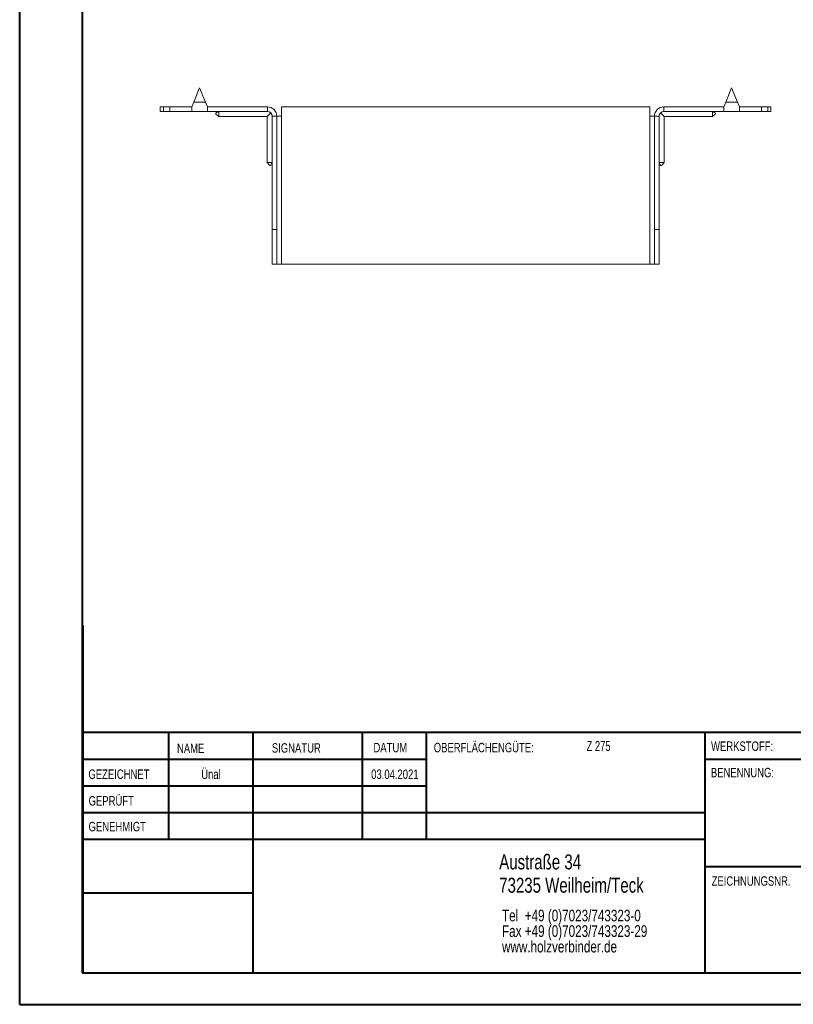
# Model space of a CAD drawing. Header units: millimetres. Extents: x 0 to 210, y 0 to 297.
# Tile 1 of 7: x 0 to 123, y 0 to 157. Entities that reach past the tile are written whole.
import ezdxf

# ---------------------------------------------------------------- set-up
doc = ezdxf.new("R2010")
doc.units = ezdxf.units.MM
doc.styles.add('SLDTEXTSTYLE0', font='TXT', dxfattribs={"width": 0.75})
doc.styles.add('SLDTEXTSTYLE2', font='TXT', dxfattribs={"width": 0.7})

# ---------------------------------------------------------------- blocks, each defined once
blk = doc.blocks.new('SW_NOTE_0')
at = {"color": 0, "linetype": 'Continuous', "lineweight": 0, "char_height": 1.8521, "attachment_point": 1, "style": 'SLDTEXTSTYLE0'}
for s, insert in [('Tel  +49 (0)7023/743323-0', (0, 2.39)), ('Fax +49 (0)7023/743323-29', (0, -0.08)), ('www.holzverbinder.de', (0, -2.55))]:
    blk.add_mtext(s, dxfattribs=dict(at, insert=insert))

msp = doc.modelspace()

# ---------------------------------------------------------------- linework, layer by layer
at = {"color": 7, "linetype": 'Continuous', "lineweight": 40}
for p, q in [((0.08, 0.21), (0.08, 297.21)), ((10.08, 5.21), (10.08, 292.21)), ((10.11, 60.37), (10.11, 5.12)), ((205.08, 43.37), (10.11, 43.37)), ((23.71, 43.37), (23.71, 26.37)), ((37.1, 43.37), (37.1, 5.12)), ((54.51, 43.37), (54.51, 26.37)), ((64.71, 26.37), (64.71, 43.37)), ((108.91, 43.37), (108.91, 5.12)), ((64.71, 39.1), (10.11, 39.1)), ((205.08, 39.12), (108.91, 39.12)), ((64.71, 34.87), (10.11, 34.87)), ((108.91, 30.62), (10.11, 30.62)), ((108.91, 26.37), (10.11, 26.37)), ((108.91, 22.12), (205.08, 22.12)), ((37.1, 17.87), (10.11, 17.87)), ((10.11, 13.71), (10.08, 13.71)), ((10.11, 9.46), (10.08, 9.46)), ((10.08, 5.21), (205.08, 5.21)), ((0.08, 0.21), (210.08, 0.21))]:
    msp.add_line(p, q, dxfattribs=at)
at = {"color": 7, "linetype": 'Continuous', "lineweight": 15}
for p, q in [((28.67, 145.74), (27.73, 143.49)), ((29.61, 143.49), (28.67, 145.74)), ((113.17, 145.74), (112.23, 143.49)), ((114.11, 143.49), (113.17, 145.74)), ((22.42, 142.74), (22.42, 141.99)), ((22.42, 142.74), (22.92, 142.74)), ((22.92, 142.74), (22.92, 141.99)), ((22.92, 142.74), (23.92, 142.74)), ((23.92, 141.99), (23.92, 142.74)), ((27.42, 142.74), (23.92, 142.74)), ((27.73, 143.49), (27.42, 142.74)), ((27.42, 142.74), (27.42, 141.99)), ((27.73, 143.49), (29.61, 143.49)), ((29.92, 142.74), (29.61, 143.49)), ((29.92, 141.99), (29.92, 142.74)), ((39.42, 142.74), (29.92, 142.74)), ((39.42, 141.99), (39.42, 142.74)), ((41.67, 141.24), (41.67, 142.74)), ((100.17, 142.74), (41.67, 142.74)), ((100.17, 142.74), (100.17, 141.24)), ((102.42, 141.99), (102.42, 142.74)), ((102.42, 142.74), (111.92, 142.74)), ((112.23, 143.49), (111.92, 142.74)), ((111.92, 142.74), (111.92, 141.99)), ((112.23, 143.49), (114.11, 143.49)), ((114.42, 142.74), (114.11, 143.49)), ((114.42, 142.74), (117.92, 142.74)), ((114.42, 141.99), (114.42, 142.74)), ((117.92, 141.99), (117.92, 142.74)), ((117.92, 142.74), (118.92, 142.74)), ((118.92, 141.99), (118.92, 142.74)), ((118.92, 142.74), (119.42, 142.74)), ((119.42, 141.99), (119.42, 142.74)), ((22.92, 141.99), (22.42, 141.99)), ((23.92, 141.99), (22.92, 141.99)), ((27.42, 141.99), (23.92, 141.99)), ((27.42, 141.99), (29.92, 141.99)), ((39.42, 141.99), (29.92, 141.99)), ((31.72, 141.19), (39.37, 141.19)), ((39.37, 141.19), (39.95, 141.77)), ((39.37, 141.19), (39.37, 133.93)), ((40.17, 141.24), (40.92, 141.24)), ((40.17, 123.24), (40.17, 141.24)), ((40.92, 123.24), (40.92, 141.24)), ((40.92, 141.24), (41.67, 141.24)), ((41.67, 117.74), (41.67, 141.24)), ((100.17, 141.24), (100.17, 117.74)), ((100.17, 141.24), (100.92, 141.24)), ((101.67, 141.24), (100.92, 141.24)), ((100.92, 123.24), (100.92, 141.24)), ((101.67, 123.24), (101.67, 141.24)), ((101.89, 141.77), (102.47, 141.19)), ((102.42, 141.99), (111.92, 141.99)), ((102.47, 141.19), (110.12, 141.19)), ((102.47, 133.93), (102.47, 141.19)), ((111.92, 141.99), (114.42, 141.99)), ((114.42, 141.99), (117.92, 141.99)), ((118.92, 141.99), (117.92, 141.99)), ((119.42, 141.99), (118.92, 141.99)), ((40.92, 123.24), (40.17, 123.24)), ((40.17, 117.74), (40.17, 123.24)), ((40.92, 117.74), (40.92, 123.24)), ((100.92, 123.24), (101.67, 123.24)), ((100.92, 117.74), (100.92, 123.24)), ((101.67, 117.74), (101.67, 123.24)), ((40.17, 117.74), (40.92, 117.74)), ((40.92, 117.74), (41.67, 117.74)), ((100.17, 117.74), (41.67, 117.74)), ((100.17, 117.74), (100.92, 117.74)), ((100.92, 117.74), (101.67, 117.74))]:
    msp.add_line(p, q, dxfattribs=at)
at = {"color": 7, "linetype": 'Continuous', "lineweight": 0}
for p, q in [((64.71, 39.12), (10.11, 39.12)), ((23.71, 5.21), (23.71, 5.12)), ((54.51, 5.21), (54.51, 5.12))]:
    msp.add_line(p, q, dxfattribs=at)
at = {"color": 7, "linetype": 'Continuous', "lineweight": 15}
for centre, radius, start, end in [((39.42, 141.24), 1.5, 0, 90), ((102.42, 141.24), 1.5, 90, 180), ((39.42, 141.24), 0.75, 0, 90), ((102.42, 141.24), 0.75, 90, 180)]:
    msp.add_arc(centre, radius, start, end, dxfattribs=at)
for points, knots in [([(31.72, 141.99), (31.58, 141.95), (31.43, 141.9), (31.28, 141.79), (31.24, 141.75), (31.22, 141.71), (31.22, 141.69), (31.22, 141.66), (31.23, 141.63), (31.28, 141.53), (31.48, 141.4), (31.63, 141.27), (31.72, 141.18)], [0, 0, 0, 0, 0.312859, 0.368954, 0.414537, 0.434314, 0.452963, 0.471429, 0.490675, 0.534328, 0.71923, 1, 1, 1, 1]), ([(31.72, 141.99), (31.72, 141.91), (31.72, 141.72), (31.72, 141.45), (31.72, 141.26), (31.72, 141.18), (31.72, 141.2), (31.72, 141.2)], [0, 0, 0, 0, 0.1769989, 0.4375318, 0.6980723, 0.958616, 1, 1, 1, 1]), ([(110.11, 141.18), (110.21, 141.27), (110.34, 141.39), (110.51, 141.51), (110.58, 141.58), (110.61, 141.63), (110.62, 141.66), (110.62, 141.69), (110.61, 141.71), (110.6, 141.75), (110.56, 141.79), (110.41, 141.9), (110.25, 141.95), (110.12, 141.99)], [0, 0, 0, 0, 0.2806254, 0.4128334, 0.4659465, 0.5095777, 0.5288137, 0.5472697, 0.5659098, 0.5856766, 0.6312359, 0.6873022, 1, 1, 1, 1]), ([(110.12, 141.99), (110.12, 141.91), (110.12, 141.72), (110.12, 141.45), (110.12, 141.26), (110.12, 141.18), (110.12, 141.2), (110.12, 141.2)], [0, 0, 0, 0, 0.176999, 0.437532, 0.698072, 0.958616, 1, 1, 1, 1]), ([(39.36, 133.93), (39.44, 133.84), (39.56, 133.7), (39.68, 133.53), (39.76, 133.46), (39.8, 133.43), (39.84, 133.43), (39.86, 133.43), (39.89, 133.43), (39.92, 133.45), (39.96, 133.48), (40.07, 133.64), (40.12, 133.79), (40.17, 133.93)], [0, 0, 0, 0, 0.280625, 0.412833, 0.465947, 0.509578, 0.528814, 0.54727, 0.56591, 0.585677, 0.631236, 0.687302, 1, 1, 1, 1]), ([(39.38, 133.93), (39.38, 133.93), (39.39, 133.93), (39.56, 133.93), (39.78, 133.93), (39.99, 133.93), (40.11, 133.93), (40.17, 133.93)], [0, 0, 0, 0, 0.217783, 0.478083, 0.738383, 0.867316, 1, 1, 1, 1]), ([(101.67, 133.93), (101.71, 133.79), (101.76, 133.64), (101.87, 133.48), (101.91, 133.45), (101.95, 133.43), (101.97, 133.43), (102, 133.43), (102.03, 133.43), (102.13, 133.49), (102.26, 133.69), (102.39, 133.84), (102.48, 133.93)], [0, 0, 0, 0, 0.312859, 0.368954, 0.414537, 0.434314, 0.452963, 0.471429, 0.490675, 0.534328, 0.71923, 1, 1, 1, 1]), ([(102.46, 133.93), (102.45, 133.93), (102.44, 133.93), (102.28, 133.93), (102.06, 133.93), (101.85, 133.93), (101.73, 133.93), (101.67, 133.93)], [0, 0, 0, 0, 0.217783, 0.478083, 0.738383, 0.867316, 1, 1, 1, 1])]:
    msp.add_open_spline(points, degree=3, knots=knots, dxfattribs=at)

# ---------------------------------------------------------------- block references
at = {"color": 7, "linetype": 'Continuous', "lineweight": 0}
msp.add_blockref('SW_NOTE_0', (76.7, 12.85), dxfattribs=at)

# ---------------------------------------------------------------- texts
for s, insert, char_height, attachment_point, style in [('NAME', (25.07, 41.62), 1.5, 1, 'SLDTEXTSTYLE0'), ('SIGNATUR', (40.14, 41.68), 1.5, 1, 'SLDTEXTSTYLE0'), ('DATUM', (56.28, 41.74), 1.5, 1, 'SLDTEXTSTYLE0'), ('OBERFLÄCHENGÜTE:', (65.86, 41.74), 1.5, 1, 'SLDTEXTSTYLE0'), ('Z 275', (90.14, 42.03), 1.587, 1, 'SLDTEXTSTYLE2'), ('WERKSTOFF:', (109.91, 41.96), 1.5, 1, 'SLDTEXTSTYLE0'), ('GEZEICHNET', (11, 37.51), 1.5, 1, 'SLDTEXTSTYLE0'), ('Ünal', (30.47, 37.5), 1.499, 2, 'SLDTEXTSTYLE0'), ('03.04.2021', (59.68, 37.5), 1.499, 2, 'SLDTEXTSTYLE0'), ('BENENNUNG:', (109.88, 37.77), 1.5, 1, 'SLDTEXTSTYLE0'), ('GEPRÜFT', (11.03, 33.28), 1.5, 1, 'SLDTEXTSTYLE0'), ('GENEHMIGT', (11.02, 29.19), 1.5, 1, 'SLDTEXTSTYLE0'), ('Austraße 34', (76.25, 24.02), 2.3813, 1, 'SLDTEXTSTYLE0'), ('73235 Weilheim/Teck', (76.25, 20.32), 2.3813, 1, 'SLDTEXTSTYLE0'), ('ZEICHNUNGSNR.', (110, 20.55), 1.5, 1, 'SLDTEXTSTYLE0')]:
    msp.add_mtext(s, dxfattribs=dict(at, insert=insert, char_height=char_height, attachment_point=attachment_point, style=style))

doc.saveas('drawing.dxf')
